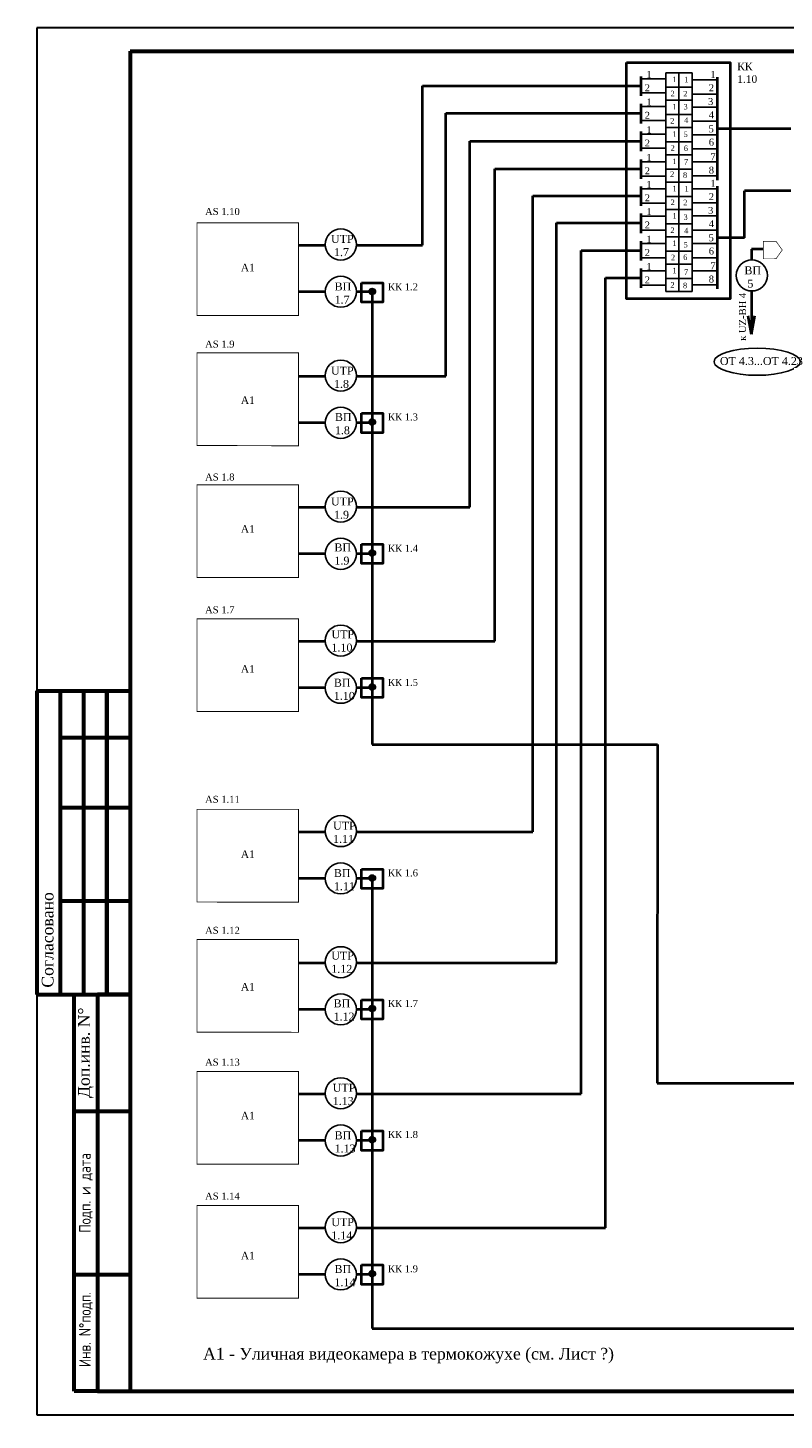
# Model space of a CAD drawing. Header units: millimetres. Extents: x 42471 to 951304, y -405702 to -322821.
# Tile 28 of 37: x 489880 to 506065, y -405702 to -375884. Entities that reach past the tile are written whole.
import ezdxf

# ---------------------------------------------------------------- set-up
doc = ezdxf.new("R2010")
doc.units = ezdxf.units.MM
doc.layers.add('Format', color=7, linetype='Continuous', lineweight=30)
doc.layers.add('Видео', color=7, linetype='Continuous')
doc.styles.add('COMPLEX', font='isocpeur.ttf')
doc.styles.add('style1', font='times.ttf')

# ---------------------------------------------------------------- blocks, each defined once
blk = doc.blocks.new('124343576765846544')
at = {"lineweight": 25, "insert": (523109, 459232), "char_height": 243.53, "width": 2498.43, "attachment_point": 1, "line_spacing_factor": 1.104144, "style": 'COMPLEX'}
blk.add_mtext('\\pi981.33019;ООО \\P\\pi348.14792;MAX ACTIVE \\P\\pi453.55158;{\\H0.84862x;Toshkent. sh}', dxfattribs=at)

msp = doc.modelspace()

# ---------------------------------------------------------------- hatches: boundary and pattern name
h = msp.add_hatch(color=256)
edge = h.paths.add_edge_path()
edge.add_arc((497250.724, -381530.785), 56.691, 0, 360)
h = msp.add_hatch(color=256)
edge = h.paths.add_edge_path()
edge.add_arc((497250.724, -384327.091), 56.691, 0, 360)
h = msp.add_hatch(color=256)
edge = h.paths.add_edge_path()
edge.add_arc((497250.724, -387131.477), 56.691, 0, 360)
h = msp.add_hatch(color=256)
edge = h.paths.add_edge_path()
edge.add_arc((497250.724, -390001.689), 56.691, 0, 360)
h = msp.add_hatch(color=256)
edge = h.paths.add_edge_path()
edge.add_arc((497250.724, -394091.101), 56.691, 0, 360)
h = msp.add_hatch(color=256)
edge = h.paths.add_edge_path()
edge.add_arc((497250.724, -396886.557), 56.691, 0, 360)
h = msp.add_hatch(color=256)
edge = h.paths.add_edge_path()
edge.add_arc((497250.724, -399697.265), 56.691, 0, 360)

# ---------------------------------------------------------------- linework, layer by layer
msp.add_line((503534.385, -376847.826), (503534.385, -381532.535))
at = {"lineweight": 40}
for p, q in [((498323.012, -380536.779), (498323.012, -377123.979)), ((498323.012, -377123.979), (503006.33, -377123.979)), ((503007.868, -377340.254), (503007.868, -376923.625)), ((504629.444, -376939.372), (504629.444, -379143.363)), ((498822.859, -383343.811), (498822.859, -377709.803)), ((498822.859, -377709.803), (503007.868, -377709.803)), ((503007.868, -377930.422), (503007.868, -377513.793)), ((506210.363, -378050.614), (504630.981, -378050.614)), ((499339.999, -386150.138), (499339.999, -378307.884)), ((499339.999, -378307.884), (503006.33, -378307.884)), ((503007.868, -378524.16), (503007.868, -378107.53)), ((499877.112, -389018.702), (499877.112, -378903.026)), ((499877.112, -378903.026), (503006.33, -378903.026)), ((503007.868, -379119.302), (503007.868, -378702.673)), ((504629.444, -379271.892), (504629.444, -381475.882)), ((500685.44, -393100.111), (500685.44, -379481.371)), ((500685.44, -379481.371), (503006.33, -379481.371)), ((503007.868, -379697.647), (503007.868, -379281.018)), ((505220.448, -380383.134), (505220.448, -379374.554)), ((506206.931, -379374.554), (505220.448, -379374.554)), ((503007.868, -380279.094), (503007.868, -379862.465)), ((501194.38, -395907.143), (501194.38, -380062.819)), ((501194.38, -380062.819), (503006.33, -380062.819)), ((503007.868, -380868.677), (503007.868, -380452.048)), ((505220.448, -380383.134), (504630.981, -380383.134)), ((495669.633, -380536.779), (496245.285, -380536.779)), ((496910.029, -380536.779), (498323.012, -380536.779)), ((501718.299, -398713.471), (501718.299, -380652.401)), ((501718.299, -380652.401), (503006.33, -380652.401)), ((505617.309, -380627.269), (505365.701, -380627.269)), ((505365.701, -380627.269), (505365.701, -380854.637)), ((503007.868, -381454.221), (503007.868, -381037.592)), ((502242.178, -401582.035), (502242.178, -381237.945)), ((502242.178, -381237.945), (503006.33, -381237.945)), ((495669.633, -381530.785), (496245.082, -381530.785)), ((496910.232, -381530.785), (497250.724, -381530.785)), ((497250.724, -381530.785), (497250.724, -391230.156)), ((505365.701, -381519.688), (505365.701, -382441.823)), ((505365.701, -382441.823), (505294.79, -382054.259)), ((505365.701, -382441.823), (505436.617, -382050.714)), ((495669.633, -383343.811), (496245.285, -383343.811)), ((496910.029, -383343.811), (498822.859, -383343.811)), ((495669.633, -384337.817), (496245.082, -384337.817)), ((496910.232, -384337.817), (497250.724, -384337.817)), ((495669.633, -386150.138), (496245.285, -386150.138)), ((496910.029, -386150.138), (499339.999, -386150.138)), ((495669.633, -387144.144), (496245.082, -387144.144)), ((496910.232, -387144.144), (497250.724, -387144.144)), ((495669.633, -389018.702), (496245.285, -389018.702)), ((496910.029, -389018.702), (499877.112, -389018.702)), ((495669.633, -390012.709), (496245.082, -390012.709)), ((496910.232, -390012.709), (497250.724, -390012.709)), ((497250.724, -391230.156), (501351.023, -391230.156)), ((501351.023, -391230.156), (503354.672, -391230.156)), ((503354.672, -391230.156), (503344.564, -398482.752)), ((495669.633, -393100.111), (496245.285, -393100.111)), ((496910.029, -393100.111), (500685.44, -393100.111)), ((495669.633, -394094.117), (496245.082, -394094.117)), ((496910.232, -394094.117), (497250.724, -394094.117)), ((497250.724, -394094.117), (497250.724, -403737.752)), ((495669.633, -395907.143), (496245.285, -395907.143)), ((496910.029, -395907.143), (501194.38, -395907.143)), ((495669.633, -396901.15), (496245.082, -396901.15)), ((496910.232, -396901.15), (497250.724, -396901.15)), ((503344.564, -398482.752), (523690.163, -398482.752)), ((495669.633, -398713.471), (496245.285, -398713.471)), ((496910.029, -398713.471), (501718.299, -398713.471)), ((495669.633, -399707.477), (496245.082, -399707.477)), ((496910.232, -399707.477), (497250.724, -399707.477)), ((495669.633, -401582.035), (496245.285, -401582.035)), ((496910.029, -401582.035), (502242.178, -401582.035)), ((495669.633, -402576.041), (496245.082, -402576.041)), ((496910.232, -402576.041), (497250.724, -402576.041)), ((497250.724, -403737.752), (511184.6, -403737.752))]:
    msp.add_line(p, q, dxfattribs=at)
at = {"lineweight": 60}
for p, q in [((490070.954, -390081.737), (492070.954, -390081.737)), ((490570.954, -391082.201), (492070.954, -391082.201)), ((490570.954, -392582.895), (492070.954, -392582.895)), ((490570.954, -394583.702), (492070.954, -394583.702))]:
    msp.add_line(p, q, dxfattribs=at)
at = {"lineweight": 40}
for points in [[(502689.527, -376623.911), (504913.418, -376623.911), (504913.418, -381689.805), (502689.527, -381689.805)], [(497019.535, -381341.793), (497478.718, -381341.793), (497478.718, -381758.068), (497019.535, -381758.068)], [(497019.535, -384138.099), (497478.718, -384138.099), (497478.718, -384554.374), (497019.535, -384554.374)], [(497019.535, -386942.485), (497478.718, -386942.485), (497478.718, -387358.76), (497019.535, -387358.76)], [(497019.535, -389812.697), (497478.718, -389812.697), (497478.718, -390228.972), (497019.535, -390228.972)], [(497019.535, -393902.109), (497478.718, -393902.109), (497478.718, -394318.385), (497019.535, -394318.385)], [(497019.535, -396697.565), (497478.718, -396697.565), (497478.718, -397113.84), (497019.535, -397113.84)], [(497019.535, -399508.273), (497478.718, -399508.273), (497478.718, -399924.548), (497019.535, -399924.548)], [(497019.535, -402377.889), (497478.718, -402377.889), (497478.718, -402794.164), (497019.535, -402794.164)]]:
    msp.add_lwpolyline(points, close=True, dxfattribs=at)
at = {"const_width": 13.475}
msp.add_lwpolyline([(505621.573, -380831.44), (505891.072, -380830.707), (506025.308, -380641.691), (505890.046, -380453.408), (505620.547, -380454.141), (505621.573, -380831.44)], dxfattribs=at)
for centre in [(496577.657, -380524.121), (505373.341, -381187.162), (496577.657, -381535.799), (496577.657, -383331.153), (496577.657, -384342.831), (496577.657, -386137.48), (496577.657, -387149.159), (496577.657, -389006.044), (496577.657, -390017.723), (496577.657, -393087.453), (496577.657, -394099.131), (496577.657, -395894.486), (496577.657, -396906.164), (496577.657, -398700.813), (496577.657, -399712.491), (496577.657, -401569.377), (496577.657, -402581.055)]:
    msp.add_circle(centre, 332.613)
at = {"lineweight": 40}
for centre in [(497250.724, -381530.785), (497250.724, -384327.091), (497250.724, -387131.477), (497250.724, -390001.689), (497250.724, -394091.101), (497250.724, -396886.557), (497250.724, -399697.265), (497250.724, -402566.881)]:
    msp.add_circle(centre, 56.691, dxfattribs=at)
at = {"extrusion": (0, 0, -1)}
msp.add_ellipse((505489.012, -383034.195), major_axis=(922.206, 0), ratio=0.315265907, dxfattribs=at)
at = {"layer": 'Format', "color": 0}
for p, q in [((532070.927, -375884.404), (490070.927, -375884.404)), ((490070.954, -375884.51), (490070.954, -405584.51)), ((490070.954, -405584.51), (532070.954, -405584.51))]:
    msp.add_line(p, q, dxfattribs=at)
at = {"layer": 'Format', "color": 0, "lineweight": 60}
for p, q in [((492070.954, -376384.51), (531570.954, -376384.51)), ((492070.954, -376384.51), (492070.954, -405084.51)), ((492070.954, -405084.51), (531570.954, -405084.51))]:
    msp.add_line(p, q, dxfattribs=at)
at = {"layer": 'Format', "lineweight": 60}
for p, q in [((490070.954, -390081.737), (490070.954, -396584.51)), ((490570.954, -390081.737), (490570.954, -396584.51)), ((490570.954, -390081.737), (490570.954, -396584.51)), ((491070.954, -390081.737), (491070.954, -396584.51)), ((491570.954, -396584.51), (491570.954, -390081.737)), ((491570.954, -390081.737), (491570.954, -396584.51)), ((491570.954, -396584.51), (491570.954, -390081.737)), ((490070.954, -396584.51), (491370.954, -396584.51)), ((490870.954, -405084.51), (490870.954, -396584.51)), ((490870.954, -396584.51), (492070.954, -396584.51)), ((491370.954, -396584.51), (491370.954, -405084.51)), ((492070.954, -396584.51), (491370.954, -396584.51)), ((490870.954, -399084.51), (492070.954, -399084.51)), ((490870.954, -402584.51), (492070.954, -402584.51)), ((491370.954, -405084.51), (490870.954, -405084.51)), ((491370.954, -405084.51), (492070.954, -405084.51))]:
    msp.add_line(p, q, dxfattribs=at)
at = {"layer": 'Видео'}
for p, q in [((503814.826, -376847.826), (503534.385, -376847.826)), ((503814.826, -376847.826), (503814.826, -381527.646)), ((504095.268, -376847.826), (503814.826, -376847.826)), ((504095.268, -376847.826), (504095.268, -377432.804)), ((503533.189, -376977.197), (503007.868, -376977.197)), ((503814.826, -377155.533), (503537.257, -377155.533)), ((504095.268, -377155.533), (503817.699, -377155.533)), ((504095.268, -377000.066), (504624.562, -377000.066)), ((503533.189, -377279.561), (503012.75, -377279.561)), ((503814.826, -377432.804), (503534.385, -377432.804)), ((503814.826, -377432.804), (503534.385, -377432.804)), ((504095.268, -377432.804), (503814.826, -377432.804)), ((504095.268, -377432.804), (503814.826, -377432.804)), ((504095.268, -377302.43), (504629.444, -377302.43)), ((504095.268, -377432.804), (504095.268, -378017.781)), ((503533.189, -377567.364), (503007.868, -377567.364)), ((503814.826, -377740.51), (503537.257, -377740.51)), ((504095.268, -377740.51), (503817.699, -377740.51)), ((504095.268, -377579.816), (504624.562, -377579.816)), ((503533.189, -377869.728), (503012.75, -377869.728)), ((503814.826, -378017.781), (503534.385, -378017.781)), ((503814.826, -378017.781), (503534.385, -378017.781)), ((504095.268, -378017.781), (503814.826, -378017.781)), ((504095.268, -378017.781), (503814.826, -378017.781)), ((504095.268, -377882.18), (504629.444, -377882.18)), ((504095.268, -378017.781), (504095.268, -378602.759)), ((503533.189, -378161.102), (503007.868, -378161.102)), ((503814.826, -378325.488), (503537.257, -378325.488)), ((504095.268, -378325.488), (503817.699, -378325.488)), ((504095.268, -378173.085), (504624.562, -378173.085)), ((503533.189, -378463.466), (503012.75, -378463.466)), ((503814.826, -378602.759), (503534.385, -378602.759)), ((503814.826, -378602.759), (503534.385, -378602.759)), ((504095.268, -378602.759), (503814.826, -378602.759)), ((504095.268, -378602.759), (503814.826, -378602.759)), ((504095.268, -378475.449), (504629.444, -378475.449)), ((504095.268, -378602.759), (504095.268, -379187.736)), ((503533.189, -378756.244), (503007.868, -378756.244)), ((503814.826, -378910.465), (503537.257, -378910.465)), ((504095.268, -378910.465), (503817.699, -378910.465)), ((504095.268, -378752.835), (504624.562, -378752.835)), ((503533.189, -379058.608), (503012.75, -379058.608)), ((503814.826, -379187.736), (503534.385, -379187.736)), ((503814.826, -379187.736), (503534.385, -379187.736)), ((504095.268, -379187.736), (503814.826, -379187.736)), ((504095.268, -379187.736), (503814.826, -379187.736)), ((504095.268, -379055.199), (504629.444, -379055.199)), ((504095.268, -379187.736), (504095.268, -379772.714)), ((503533.189, -379334.589), (503007.868, -379334.589)), ((503814.826, -379495.443), (503537.257, -379495.443)), ((504095.268, -379495.443), (503817.699, -379495.443)), ((504095.268, -379332.585), (504624.562, -379332.585)), ((503533.189, -379636.953), (503012.75, -379636.953)), ((503814.826, -379772.714), (503534.385, -379772.714)), ((503814.826, -379772.714), (503534.385, -379772.714)), ((504095.268, -379772.714), (503814.826, -379772.714)), ((504095.268, -379772.714), (503814.826, -379772.714)), ((504095.268, -379634.949), (504629.444, -379634.949)), ((504095.268, -379772.714), (504095.268, -380357.691)), ((503533.189, -379916.037), (503007.868, -379916.037)), ((503814.826, -380080.42), (503537.257, -380080.42)), ((504095.268, -380080.42), (503817.699, -380080.42)), ((504095.268, -379912.335), (504624.562, -379912.335)), ((503533.189, -380218.401), (503012.75, -380218.401)), ((503814.826, -380357.691), (503534.385, -380357.691)), ((503814.826, -380357.691), (503534.385, -380357.691)), ((504095.268, -380357.691), (503814.826, -380357.691)), ((504095.268, -380357.691), (503814.826, -380357.691)), ((504095.268, -380214.699), (504629.444, -380214.699)), ((504095.268, -380357.691), (504095.268, -380942.669)), ((503533.189, -380505.619), (503007.868, -380505.619)), ((503814.826, -380665.397), (503537.257, -380665.397)), ((504095.268, -380665.397), (503817.699, -380665.397)), ((504095.268, -380505.605), (504624.562, -380505.605)), ((503533.189, -380807.983), (503012.75, -380807.983)), ((503814.826, -380942.669), (503534.385, -380942.669)), ((503814.826, -380942.669), (503534.385, -380942.669)), ((504095.268, -380942.669), (503814.826, -380942.669)), ((504095.268, -380942.669), (503814.826, -380942.669)), ((504095.268, -380807.969), (504629.444, -380807.969)), ((504095.268, -380942.669), (504095.268, -381527.646)), ((503533.189, -381091.163), (503007.868, -381091.163)), ((503814.826, -381250.375), (503537.257, -381250.375)), ((504095.268, -381250.375), (503817.699, -381250.375)), ((504095.268, -381085.355), (504624.562, -381085.355)), ((503533.189, -381393.527), (503012.75, -381393.527)), ((503814.826, -381527.646), (503534.385, -381527.646)), ((504095.268, -381527.646), (503814.826, -381527.646)), ((504095.268, -381387.719), (504629.444, -381387.719))]:
    msp.add_line(p, q, dxfattribs=at)
at = {"layer": 'Видео', "const_width": 21}
for points in [[(495669.633, -382043.059), (493499.633, -382041.821), (493499.633, -380057.222), (495669.633, -380057.222)], [(495669.633, -384832.941), (493499.633, -384831.702), (493499.633, -382847.104), (495669.633, -382847.104)], [(495669.633, -387656.039), (493499.633, -387654.801), (493499.633, -385670.202), (495669.633, -385670.202)], [(495669.633, -390524.603), (493499.633, -390523.365), (493499.633, -388538.767), (495669.633, -388538.767)], [(495669.633, -394606.392), (493499.633, -394605.153), (493499.633, -392620.555), (495669.633, -392620.555)], [(495669.633, -397396.273), (493499.633, -397395.035), (493499.633, -395410.436), (495669.633, -395410.436)], [(495669.633, -400219.372), (493499.633, -400218.133), (493499.633, -398233.535), (495669.633, -398233.535)], [(495669.633, -403087.936), (493499.633, -403086.697), (493499.633, -401102.099), (495669.633, -401102.099)]]:
    msp.add_lwpolyline(points, close=True, dxfattribs=at)

# ---------------------------------------------------------------- block references
at = {"lineweight": 50}
for p in [(-133048.422, -862898.681), (-158519.837, -862998.681), (-86679.097, -862998.681), (-42077.573, -862998.681)]:
    msp.add_blockref('124343576765846544', p, dxfattribs=at)

# ---------------------------------------------------------------- texts
at = {"attachment_point": 1, "style": 'style1'}
for s, insert, char_height, width in [('AS 1.10', (493672.499, -379743.449), 150, 2086.91412), ('UTP\\P 1.7', (496367.794, -380319.002), 170, 2086.91412), ('{\\H1.083x;A1}', (494437.652, -380936.746), 150, 720), ('ВП\\P 5', (505214.964, -380993.124), 170, 2086.91412), ('ВП\\P1.7', (496444.324, -381338.726), 170, 2086.91412), ('КК 1.2', (497586.348, -381355.452), 150, 720), ('AS 1.9', (493672.499, -382582.03), 150, 2086.91412), ('UTP\\P 1.8', (496367.353, -383141.468), 170, 2086.91412), ('ОТ 4.3...ОТ 4.23', (504691.251, -382933.932), 170, 2086.91412), ('{\\H1.083x;A1}', (494437.652, -383775.554), 150, 720), ('ВП\\P1.8', (496450.758, -384133.666), 170, 2086.91412), ('КК 1.3', (497586.348, -384142.007), 150, 720), ('AS 1.8', (493672.499, -385428.831), 150, 2086.91412), ('UTP\\P 1.9', (496368.059, -385943.062), 170, 2086.91412), ('{\\H1.083x;A1}', (494437.652, -386536.122), 150, 720), ('ВП\\P1.9', (496440.846, -386926.098), 170, 2086.91412), ('КК 1.4', (497586.348, -386955.351), 150, 720), ('AS 1.7', (493672.499, -388272.237), 150, 2086.91412), ('UTP\\P1.10', (496377.261, -388787.381), 170, 2086.91412), ('{\\H1.083x;A1}', (494437.652, -389534.039), 150, 720), ('ВП\\P1.10', (496427.829, -389822.665), 170, 2086.91412), ('КК 1.5', (497586.348, -389827.405), 150, 720), ('AS 1.11', (493672.499, -392331.339), 150, 2086.91412), ('UTP\\P1.11', (496412.077, -392885.622), 170, 2086.91412), ('{\\H1.083x;A1}', (494437.652, -393500.079), 150, 720), ('ВП\\P1.11', (496428.138, -393899.388), 170, 2086.91412), ('КК 1.6', (497586.348, -393906.782), 150, 720), ('AS 1.12', (493672.499, -395136.741), 150, 2086.91412), ('UTP\\P1.12', (496373.159, -395668.653), 170, 2086.91412), ('{\\H1.083x;A1}', (494437.652, -396338.887), 150, 720), ('ВП\\P1.12', (496421.539, -396690.35), 170, 2086.91412), ('КК 1.7', (497586.348, -396702.805), 150, 720), ('AS 1.13', (493672.499, -397959.84), 150, 2086.91412), ('UTP\\P1.13', (496403.674, -398499.037), 170, 2086.91412), ('{\\H1.083x;A1}', (494437.652, -399099.454), 150, 720), ('ВП\\P1.13', (496443.864, -399516.215), 170, 2086.91412), ('КК 1.8', (497586.348, -399507.786), 150, 720), ('AS 1.14', (493672.499, -400828.404), 150, 2086.91412), ('UTP\\P1.14', (496374.649, -401377.138), 170, 2086.91412), ('{\\H1.083x;A1}', (494437.652, -402097.371), 150, 720), ('ВП\\P1.14', (496442.037, -402380.037), 170, 2086.91412), ('КК 1.9', (497586.348, -402384.32), 150, 720)]:
    msp.add_mtext(s, dxfattribs=dict(at, insert=insert, char_height=char_height, width=width))
at = {"rotation": 90, "style": 'style1'}
for s, insert, char_height, width, attachment_point in [('к UZ-BH 4', (505099.875, -382586.892), 150, 1316.48611, 1), ('Согласовано', (490304.234, -395416.862), 250, 2736.02, 5), ('Доп.инв. N°', (491120.954, -397834.51), 250, 2736.02, 5), ('{\\Fcs_gost2304|c204;Подп. и дата}', (491120.954, -400834.51), 250, 3500, 5), ('{\\Fcs_gost2304|c204;Инв. N°подп.}', (491120.954, -403759.788), 250, 2665.65, 5)]:
    msp.add_mtext(s, dxfattribs=dict(at, insert=insert, char_height=char_height, width=width, attachment_point=attachment_point))
at = {"linetype": 'Continuous', "insert": (493630.311, -404153.545), "char_height": 250, "width": 20600.30318, "attachment_point": 1, "style": 'style1'}
msp.add_mtext('\\pt10750;A1 - Уличная видеокамера в термокожухе (см. Лист ?)', dxfattribs=at)
at = {"layer": 'Видео', "width": 712.98308, "attachment_point": 1, "style": 'style1'}
for s, insert, char_height in [('1', (503116.964, -376807.71), 148.538), ('1', (504486.775, -376807.71), 148.538), ('{\\H1.083x;КК 1.10}', (505060.443, -376629.153), 150), ('2', (503081.368, -377092.918), 148.538), ('1', (503673.448, -376928.846), 118.831), ('1', (503926.267, -376933.411), 118.831), ('2', (504452.278, -377092.918), 148.538), ('1', (503116.964, -377397.877), 148.538), ('2', (503633.951, -377232.379), 118.831), ('2', (503905.156, -377234.662), 118.831), ('3', (504437.202, -377386.699), 148.538), ('2', (503081.368, -377683.085), 148.538), ('1', (503673.448, -377513.823), 118.831), ('3', (503911.738, -377513.823), 118.831), ('4', (504452.278, -377671.907), 148.538), ('1', (503116.964, -377991.615), 148.538), ('2', (503627.315, -377816.069), 118.831), ('4', (503924.617, -377803.545), 118.831), ('5', (504448.233, -377972.887), 148.538), ('2', (503081.368, -378276.823), 148.538), ('1', (503673.448, -378098.801), 118.831), ('5', (503912.276, -378104.77), 118.831), ('6', (504452.278, -378258.095), 148.538), ('1', (503116.964, -378586.757), 148.538), ('2', (503635.924, -378398.413), 118.831), ('6', (503918.339, -378403.914), 118.831), ('7', (504487.874, -378571.716), 148.538), ('2', (503081.368, -378871.965), 148.538), ('2', (503624.714, -378957.288), 118.831), ('1', (503673.448, -378683.778), 118.831), ('8', (503900.133, -378978.416), 118.831), ('7', (503922.141, -378692.967), 118.831), ('8', (504452.278, -378856.924), 148.538), ('1', (503116.964, -379165.102), 148.538), ('1', (503673.448, -379268.756), 118.831), ('1', (503933.8, -379271.783), 118.831), ('1', (504487.874, -379140.229), 148.538), ('2', (503081.368, -379450.31), 148.538), ('2', (503635.476, -379560.233), 118.831), ('2', (503905.156, -379566.537), 118.831), ('2', (504452.278, -379425.437), 148.538), ('1', (503116.964, -379746.55), 148.538), ('1', (503673.448, -379853.733), 118.831), ('3', (504437.202, -379719.218), 148.538), ('2', (503081.368, -380031.758), 148.538), ('2', (503631.082, -380158.905), 118.831), ('3', (503911.738, -379878.005), 118.831), ('4', (503924.617, -380167.726), 118.831), ('4', (504452.278, -380004.426), 148.538), ('1', (503116.964, -380336.132), 148.538), ('1', (503673.448, -380438.711), 118.831), ('5', (503912.276, -380468.952), 118.831), ('5', (504448.233, -380305.406), 148.538), ('2', (503081.368, -380621.34), 148.538), ('2', (503643.189, -380744.058), 118.831), ('6', (503905.156, -380736.492), 118.831), ('6', (504452.278, -380590.614), 148.538), ('1', (503116.964, -380921.676), 148.538), ('1', (503673.448, -381023.688), 118.831), ('7', (503922.141, -381057.148), 118.831), ('7', (504487.874, -380904.235), 148.538), ('2', (503081.368, -381206.884), 148.538), ('2', (503630.095, -381329.387), 118.831), ('8', (503900.133, -381342.597), 118.831), ('8', (504452.278, -381189.443), 148.538)]:
    msp.add_mtext(s, dxfattribs=dict(at, insert=insert, char_height=char_height))

doc.saveas('drawing.dxf')
